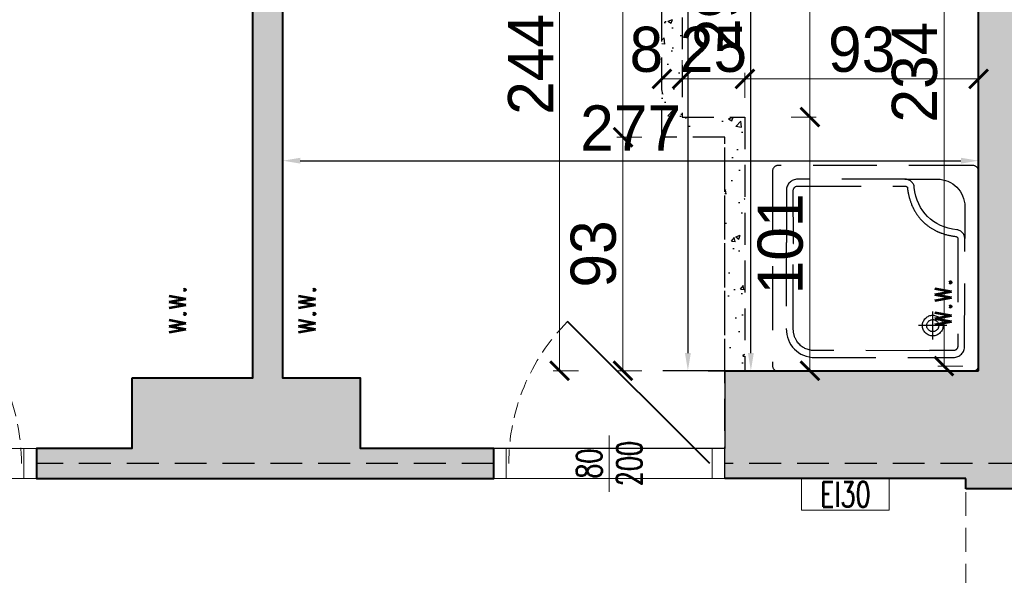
# Model space of a CAD drawing. Header units: millimetres. Extents: x 49320 to 60117, y -4209 to 20568.
# Tile 181 of 252: x 50574 to 50966, y 5811 to 6032. Entities that reach past the tile are written whole.
import ezdxf
from ezdxf.enums import TextEntityAlignment as Align

# ---------------------------------------------------------------- set-up
doc = ezdxf.new("R2010")
doc.units = ezdxf.units.MM
for name, pattern in [('CONTINOUS', [0]), ('DASHED', [19.05, 12.7, -6.35]), ('Kreski-Krotkie', [4.7625, 3.175, -1.5875])]:
    doc.linetypes.add(name, pattern=pattern)
doc.layers.add('_AA powierzchnia', color=3, linetype='Continuous', lineweight=25, plot=False)
doc.layers.add('_HD-POMOC_1', color=251, linetype='Continuous', lineweight=0, plot=False)
for name, color, linetype, lineweight, true_color in [('_AA rozbiórki', 7, 'DASHED', 25, 0xc73200), ('_AA rozbiórki WYMIARY', 7, 'CONTINOUS', 18, 0xd13400), ('_HD-KRESKOWANIE_PEŁNE', 7, 'Continuous', 0, 0xbfbfbf), ('_HD-PRZEKRÓJ_BUDOWLANA', 7, 'Continuous', 40, 0x616161)]:
    doc.layers.add(name, color=color, linetype=linetype, lineweight=lineweight, true_color=true_color)
for name, color, linetype, lineweight in [('_AA wymiary', 7, 'Continuous', 13), ('_HD-DREWNO_PRZEKRÓJ', 251, 'Continuous', 40), ('_HD-DREWNO_PRZERYW', 251, 'Kreski-Krotkie', 9), ('_HD-DREWNO_WIDOK', 251, 'Continuous', 18), ('_HD-INWENTARYZACJA_PRZERYW', 251, 'Kreski-Krotkie', 9), ('_HD-INWENTARYZACJA_WIDOK', 251, 'Continuous', 18), ('_HD-OPISY', 251, 'Continuous', 0), ('_HD-PPOŻ030', 251, 'DASHED', 40), ('_HD-PPOŻ_WIDOK', 251, 'Continuous', 18), ('_HD-WENTYLACJA', 251, 'Continuous', 0)]:
    doc.layers.add(name, color=color, linetype=linetype, lineweight=lineweight)
doc.layers.add('_mt_wymiary konstr', color=3, linetype='Continuous')
doc.styles.add('_HD_Romans', font='romans.shx', dxfattribs={"width": 0.7, "height": 18})
doc.dimstyles.new('_HD_050_BET_CM', dxfattribs={"dimtxt": 10, "dimasz": 7.5, "dimexe": 2.5, "dimexo": 5, "dimgap": 2.5, "dimtad": 1, "dimdec": 1, "dimrnd": 0.5, "dimtxsty": 'Standard', "dimblk": 'ARCHTICK', "dimcen": 1.25, "dimclre": 208, "dimclrt": 256, "dimadec": 1, "dimazin": 0, "dimtfac": 1, "dimtdec": 1, "dimtix": 1, "dimtmove": 1, "dimatfit": 0, "dimldrblk": 'ARCHTICK', "dimfxl": 7.5, "dimfxlon": 1, "dimlwd": -1, "dimlwe": -1, "dimarcsym": 0})
doc.dimstyles.new('k100', dxfattribs={"dimtxt": 18, "dimasz": 7, "dimexe": 10, "dimexo": 20, "dimgap": 4, "dimtad": 1, "dimdec": 1, "dimrnd": 0.5, "dimzin": 9, "dimdsep": 46, "dimtxsty": 'Standard', "dimcen": 12.534, "dimclrd": 256, "dimclre": 256, "dimclrt": 7, "dimadec": 0, "dimazin": 0, "dimtfac": 1, "dimtdec": 1, "dimtmove": 2, "dimatfit": 3, "dimfxl": 30, "dimfxlon": 1, "dimtolj": 1, "dimtzin": 0, "dimarcsym": 0})

# ---------------------------------------------------------------- blocks, each defined once
blk = doc.blocks.new('*U18')
at = {"layer": '_HD-DREWNO_PRZEKRÓJ'}
blk.add_line((6, 0), (62.57, 56.57), dxfattribs=at)
at = {"layer": '_HD-DREWNO_PRZERYW', "ltscale": 2}
blk.add_arc((6, 0), 80, 0, 45, dxfattribs=at)
at = {"layer": '_HD-DREWNO_WIDOK'}
for points in [[(0, 6), (5, 6), (5, -6), (0, -6)], [(87, 6), (92, 6), (92, -6), (87, -6)]]:
    blk.add_lwpolyline(points, close=True, dxfattribs=at)
at = {"layer": '_HD-OPISY'}
blk.add_line((46, -11.25), (46, 11.25), dxfattribs=at)
at = {"layer": '_HD-OPISY', "style": '_HD_Romans', "width": 0.7}
blk.add_attdef('SZEROKOŚĆ', text='', height=10, rotation=90, dxfattribs=at).set_placement((46, 0), align=Align.BOTTOM_CENTER)
blk.add_attdef('WYSOKOŚĆ', text='', height=10, rotation=90, dxfattribs=at).set_placement((49, 0), align=Align.TOP_CENTER)
blk = doc.blocks.new('*U19')
at = {"layer": '_HD-DREWNO_PRZEKRÓJ'}
blk.add_line((86, 0), (29.43, 56.57), dxfattribs=at)
at = {"layer": '_HD-DREWNO_PRZERYW', "ltscale": 2}
blk.add_arc((86, 0), 80, 135, 180, dxfattribs=at)
at = {"layer": '_HD-DREWNO_WIDOK'}
for points in [[(5, 6), (0, 6), (0, -6), (5, -6)], [(92, 6), (87, 6), (87, -6), (92, -6)]]:
    blk.add_lwpolyline(points, close=True, dxfattribs=at)
at = {"layer": '_HD-OPISY'}
blk.add_line((46, -11.25), (46, 11.25), dxfattribs=at)
at = {"layer": '_HD-OPISY', "style": '_HD_Romans', "width": 0.7}
blk.add_attdef('SZEROKOŚĆ', text='', height=10, rotation=90, dxfattribs=at).set_placement((46, 0), align=Align.BOTTOM_CENTER)
blk.add_attdef('WYSOKOŚĆ', text='', height=10, rotation=90, dxfattribs=at).set_placement((49, 0), align=Align.TOP_CENTER)
blk = doc.blocks.new('*U5')
at = {"layer": '_HD-WENTYLACJA'}
blk.add_lwpolyline([(0, 0, 0, 12, 0), (20, 0, 0, 0, 0), (84.48, 0, 0, 0, 0)], format="xyseb", dxfattribs=at)
at = {"layer": '_HD-WENTYLACJA', "style": '_HD_Romans', "width": 0.7}
blk.add_attdef('WENTYLACJA', (35, 5), '', height=20, dxfattribs=at)
blk = doc.blocks.new('_ArchTick')
at = {"color": 0, "linetype": 'ByBlock', "const_width": 0.15}
blk.add_lwpolyline([(-0.5, -0.5), (0.5, 0.5)], dxfattribs=at)
blk = doc.blocks.new('*D1202')
at = {"layer": '_AA rozbiórki WYMIARY', "color": 208, "ltscale": 3}
for p, q in [((50678.58, 6082.36), (50678.58, 6092.36)), ((50829.58, 6082.36), (50829.58, 6092.36))]:
    blk.add_line(p, q, dxfattribs=at)
at = {"layer": '_AA rozbiórki WYMIARY', "ltscale": 3}
blk.add_line((50829.58, 6089.86), (50678.58, 6089.86), dxfattribs=at)
at = {"layer": 'Defpoints', "color": 0}
for p in [(50678.58, 6089.86), (50678.58, 5985.3), (50829.58, 5985.3)]:
    blk.add_point(p, dxfattribs=at)
at = {"layer": '_AA rozbiórki WYMIARY', "linetype": 'ByBlock', "xscale": 7.5, "yscale": 7.5, "zscale": 7.5, "rotation": 180}
blk.add_blockref('_ArchTick', (50678.58, 6089.86), dxfattribs=at)
at = {"layer": '_AA rozbiórki WYMIARY', "linetype": 'ByBlock', "xscale": 7.5, "yscale": 7.5, "zscale": 7.5}
blk.add_blockref('_ArchTick', (50829.58, 6089.86), dxfattribs=at)
at = {"layer": '_AA rozbiórki WYMIARY', "insert": (50754.08, 6101.36), "char_height": 18, "attachment_point": 5, "style": '_HD_Romans'}
blk.add_mtext('151', dxfattribs=at)
blk = doc.blocks.new('*D1315')
at = {"layer": '_AA rozbiórki WYMIARY', "color": 208, "ltscale": 3}
for p, q in [((50821.54, 6136.3), (50811.54, 6136.3)), ((50821.54, 5985.3), (50811.54, 5985.3))]:
    blk.add_line(p, q, dxfattribs=at)
at = {"layer": '_AA rozbiórki WYMIARY', "ltscale": 3}
blk.add_line((50814.04, 6136.3), (50814.04, 5985.3), dxfattribs=at)
at = {"layer": 'Defpoints', "color": 0}
for p in [(50829.58, 6136.3), (50814.04, 5985.3), (50829.58, 5985.3)]:
    blk.add_point(p, dxfattribs=at)
at = {"layer": '_AA rozbiórki WYMIARY', "linetype": 'ByBlock', "xscale": 7.5, "yscale": 7.5, "zscale": 7.5}
for p, rotation in [((50814.04, 6136.3), 90), ((50814.04, 5985.3), 270)]:
    blk.add_blockref('_ArchTick', p, dxfattribs=dict(at, rotation=rotation))
at = {"layer": '_AA rozbiórki WYMIARY', "insert": (50802.35, 6060.8), "char_height": 18, "attachment_point": 5, "rotation": 90}
blk.add_mtext('151', dxfattribs=at)
blk = doc.blocks.new('*D1316')
at = {"layer": '_AA rozbiórki WYMIARY', "color": 208, "ltscale": 3}
for p, q in [((50821.54, 5985.3), (50811.54, 5985.3)), ((50821.54, 5892.3), (50811.54, 5892.3))]:
    blk.add_line(p, q, dxfattribs=at)
at = {"layer": '_AA rozbiórki WYMIARY', "ltscale": 3}
blk.add_line((50814.04, 5985.3), (50814.04, 5892.3), dxfattribs=at)
at = {"layer": 'Defpoints', "color": 0}
for p in [(50829.58, 5985.3), (50814.04, 5892.3), (50854.58, 5892.3)]:
    blk.add_point(p, dxfattribs=at)
at = {"layer": '_AA rozbiórki WYMIARY', "linetype": 'ByBlock', "xscale": 7.5, "yscale": 7.5, "zscale": 7.5}
for p, rotation in [((50814.04, 5985.3), 90), ((50814.04, 5892.3), 270)]:
    blk.add_blockref('_ArchTick', p, dxfattribs=dict(at, rotation=rotation))
at = {"layer": '_AA rozbiórki WYMIARY', "insert": (50802.34, 5938.8), "char_height": 18, "attachment_point": 5, "rotation": 90}
blk.add_mtext('93', dxfattribs=at)
blk = doc.blocks.new('*D1317')
at = {"layer": '_AA rozbiórki WYMIARY', "color": 208, "ltscale": 3}
for p, q in [((50796.3, 6136.3), (50786.3, 6136.3)), ((50796.3, 5892.3), (50786.3, 5892.3))]:
    blk.add_line(p, q, dxfattribs=at)
at = {"layer": '_AA rozbiórki WYMIARY', "ltscale": 3}
blk.add_line((50788.8, 5892.3), (50788.8, 6136.3), dxfattribs=at)
at = {"layer": 'Defpoints', "color": 0}
for p in [(50788.8, 6136.3), (50829.58, 6136.3), (50854.58, 5892.3)]:
    blk.add_point(p, dxfattribs=at)
at = {"layer": '_AA rozbiórki WYMIARY', "linetype": 'ByBlock', "xscale": 7.5, "yscale": 7.5, "zscale": 7.5}
for p, rotation in [((50788.8, 6136.3), 90), ((50788.8, 5892.3), 270)]:
    blk.add_blockref('_ArchTick', p, dxfattribs=dict(at, rotation=rotation))
at = {"layer": '_AA rozbiórki WYMIARY', "insert": (50777.27, 6014.3), "char_height": 18, "attachment_point": 5, "rotation": 90}
blk.add_mtext('244', dxfattribs=at)
blk = doc.blocks.new('*D1318')
at = {"layer": '_AA rozbiórki WYMIARY', "color": 208, "ltscale": 3}
for p, q in [((50862.58, 6001.01), (50862.58, 6011.01)), ((50955.58, 6001.01), (50955.58, 6011.01))]:
    blk.add_line(p, q, dxfattribs=at)
at = {"layer": '_AA rozbiórki WYMIARY', "ltscale": 3}
blk.add_line((50862.58, 6008.51), (50955.58, 6008.51), dxfattribs=at)
at = {"layer": 'Defpoints', "color": 0}
for p in [(50955.58, 6008.51), (50862.58, 5993.3), (50955.58, 5993.3)]:
    blk.add_point(p, dxfattribs=at)
at = {"layer": '_AA rozbiórki WYMIARY', "linetype": 'ByBlock', "xscale": 7.5, "yscale": 7.5, "zscale": 7.5, "rotation": 180}
blk.add_blockref('_ArchTick', (50862.58, 6008.51), dxfattribs=at)
at = {"layer": '_AA rozbiórki WYMIARY', "linetype": 'ByBlock', "xscale": 7.5, "yscale": 7.5, "zscale": 7.5}
blk.add_blockref('_ArchTick', (50955.58, 6008.51), dxfattribs=at)
at = {"layer": '_AA rozbiórki WYMIARY', "insert": (50909.08, 6020.21), "char_height": 18, "attachment_point": 5}
blk.add_mtext('93', dxfattribs=at)
blk = doc.blocks.new('*D1319')
at = {"layer": '_AA rozbiórki WYMIARY', "color": 208, "ltscale": 3}
for p, q in [((50837.58, 6002.9), (50837.58, 6011.01)), ((50862.58, 6001.01), (50862.58, 6011.01))]:
    blk.add_line(p, q, dxfattribs=at)
at = {"layer": '_AA rozbiórki WYMIARY', "ltscale": 3}
for p, q in [((50837.58, 6008.51), (50830.08, 6008.51)), ((50837.58, 6008.51), (50862.58, 6008.51)), ((50862.58, 6008.51), (50870.08, 6008.51))]:
    blk.add_line(p, q, dxfattribs=at)
at = {"layer": 'Defpoints', "color": 0}
for p in [(50862.58, 6008.51), (50837.58, 5997.9), (50862.58, 5993.3)]:
    blk.add_point(p, dxfattribs=at)
at = {"layer": '_AA rozbiórki WYMIARY', "linetype": 'ByBlock', "xscale": 7.5, "yscale": 7.5, "zscale": 7.5}
blk.add_blockref('_ArchTick', (50837.58, 6008.51), dxfattribs=at)
at = {"layer": '_AA rozbiórki WYMIARY', "linetype": 'ByBlock', "xscale": 7.5, "yscale": 7.5, "zscale": 7.5, "rotation": 180}
blk.add_blockref('_ArchTick', (50862.58, 6008.51), dxfattribs=at)
at = {"layer": '_AA rozbiórki WYMIARY', "insert": (50850.08, 6020.2), "char_height": 18, "attachment_point": 5}
blk.add_mtext('25', dxfattribs=at)
blk = doc.blocks.new('*D1329')
at = {"layer": '_AA rozbiórki WYMIARY', "color": 208, "ltscale": 3}
for p, q in [((50880.95, 5993.3), (50890.95, 5993.3)), ((50880.95, 5892.3), (50890.95, 5892.3))]:
    blk.add_line(p, q, dxfattribs=at)
at = {"layer": '_AA rozbiórki WYMIARY', "ltscale": 3}
blk.add_line((50888.45, 5892.3), (50888.45, 5993.3), dxfattribs=at)
at = {"layer": 'Defpoints', "color": 0}
for p in [(50862.58, 5993.3), (50888.45, 5993.3), (50862.58, 5892.3)]:
    blk.add_point(p, dxfattribs=at)
at = {"layer": '_AA rozbiórki WYMIARY', "linetype": 'ByBlock', "xscale": 7.5, "yscale": 7.5, "zscale": 7.5}
for p, rotation in [((50888.45, 5993.3), 90), ((50888.45, 5892.3), 270)]:
    blk.add_blockref('_ArchTick', p, dxfattribs=dict(at, rotation=rotation))
at = {"layer": '_AA rozbiórki WYMIARY', "insert": (50876.76, 5942.8), "char_height": 18, "attachment_point": 5, "rotation": 90}
blk.add_mtext('101', dxfattribs=at)
blk = doc.blocks.new('*D1330')
at = {"layer": '_AA rozbiórki WYMIARY', "color": 208, "ltscale": 3}
for p, q in [((50880.95, 6128.3), (50890.95, 6128.3)), ((50880.95, 5993.3), (50890.95, 5993.3))]:
    blk.add_line(p, q, dxfattribs=at)
at = {"layer": '_AA rozbiórki WYMIARY', "ltscale": 3}
blk.add_line((50888.45, 5993.3), (50888.45, 6128.3), dxfattribs=at)
at = {"layer": 'Defpoints', "color": 0}
for p in [(50837.58, 6128.3), (50888.45, 6128.3), (50862.58, 5993.3)]:
    blk.add_point(p, dxfattribs=at)
at = {"layer": '_AA rozbiórki WYMIARY', "linetype": 'ByBlock', "xscale": 7.5, "yscale": 7.5, "zscale": 7.5}
for p, rotation in [((50888.45, 6128.3), 90), ((50888.45, 5993.3), 270)]:
    blk.add_blockref('_ArchTick', p, dxfattribs=dict(at, rotation=rotation))
at = {"layer": '_AA rozbiórki WYMIARY', "insert": (50876.76, 6060.8), "char_height": 18, "attachment_point": 5, "rotation": 90}
blk.add_mtext('135', dxfattribs=at)
blk = doc.blocks.new('*D1331')
at = {"layer": '_AA rozbiórki WYMIARY', "color": 208, "ltscale": 3}
for p, q in [((50949.37, 6128.3), (50939.37, 6128.3)), ((50949.37, 5894.14), (50939.37, 5894.14))]:
    blk.add_line(p, q, dxfattribs=at)
at = {"layer": '_AA rozbiórki WYMIARY', "ltscale": 3}
blk.add_line((50941.87, 5894.14), (50941.87, 6128.3), dxfattribs=at)
at = {"layer": 'Defpoints', "color": 0}
for p in [(50941.87, 6128.3), (50955.57, 6128.3), (50955.57, 5894.14)]:
    blk.add_point(p, dxfattribs=at)
at = {"layer": '_AA rozbiórki WYMIARY', "linetype": 'ByBlock', "xscale": 7.5, "yscale": 7.5, "zscale": 7.5}
for p, rotation in [((50941.87, 6128.3), 90), ((50941.87, 5894.14), 270)]:
    blk.add_blockref('_ArchTick', p, dxfattribs=dict(at, rotation=rotation))
at = {"layer": '_AA rozbiórki WYMIARY', "insert": (50930.18, 6011.22), "char_height": 18, "attachment_point": 5, "rotation": 90}
blk.add_mtext('234', dxfattribs=at)
blk = doc.blocks.new('*D1335')
at = {"layer": '_AA rozbiórki WYMIARY', "color": 208, "ltscale": 3}
for p, q in [((50829.58, 6016.01), (50829.58, 6006.01)), ((50837.58, 6016.01), (50837.58, 6006.01))]:
    blk.add_line(p, q, dxfattribs=at)
at = {"layer": '_AA rozbiórki WYMIARY', "ltscale": 3}
blk.add_line((50829.58, 6008.51), (50837.58, 6008.51), dxfattribs=at)
at = {"layer": 'Defpoints', "color": 0}
for p in [(50829.58, 6031.51), (50837.58, 6031.51), (50837.58, 6008.51)]:
    blk.add_point(p, dxfattribs=at)
at = {"layer": '_AA rozbiórki WYMIARY', "linetype": 'ByBlock', "xscale": 7.5, "yscale": 7.5, "zscale": 7.5, "rotation": 180}
blk.add_blockref('_ArchTick', (50829.58, 6008.51), dxfattribs=at)
at = {"layer": '_AA rozbiórki WYMIARY', "linetype": 'ByBlock', "xscale": 7.5, "yscale": 7.5, "zscale": 7.5}
blk.add_blockref('_ArchTick', (50837.58, 6008.51), dxfattribs=at)
at = {"layer": '_AA rozbiórki WYMIARY', "insert": (50823.36, 6020.2), "char_height": 18, "attachment_point": 5}
blk.add_mtext('8', dxfattribs=at)
blk = doc.blocks.new('*D1340')
at = {"layer": '_mt_wymiary konstr', "lineweight": -2}
for p, q in [((50678.58, 6005.95), (50678.58, 5965.95)), ((50955.57, 6005.95), (50955.57, 5965.95)), ((50685.58, 5975.95), (50948.57, 5975.95))]:
    blk.add_line(p, q, dxfattribs=at)
at = {"layer": '_mt_wymiary konstr'}
for points in [[(50685.58, 5977.12), (50685.58, 5974.79), (50678.58, 5975.95)], [(50948.57, 5974.79), (50948.57, 5977.12), (50955.57, 5975.95)]]:
    blk.add_solid(points, dxfattribs=at)
at = {"layer": 'Defpoints', "color": 0}
for p in [(50678.58, 6029.73), (50955.57, 6029.72), (50955.57, 5975.95)]:
    blk.add_point(p, dxfattribs=at)
at = {"layer": '_mt_wymiary konstr', "color": 7, "insert": (50817.08, 5988.99), "char_height": 18, "attachment_point": 5}
blk.add_mtext('\\A1;277', dxfattribs=at)
blk = doc.blocks.new('*D1341')
at = {"layer": '_mt_wymiary konstr', "lineweight": -2}
for p, q in [((50894.97, 6186.3), (50854.97, 6186.3)), ((50864.97, 5899.3), (50864.97, 6179.3)), ((50847.96, 5892.3), (50854.97, 5892.3))]:
    blk.add_line(p, q, dxfattribs=at)
at = {"layer": '_mt_wymiary konstr'}
for points in [[(50866.14, 6179.3), (50863.8, 6179.3), (50864.97, 6186.3)], [(50863.8, 5899.3), (50866.14, 5899.3), (50864.97, 5892.3)]]:
    blk.add_solid(points, dxfattribs=at)
at = {"layer": 'Defpoints', "color": 0}
for p in [(50864.97, 6186.3), (50958.58, 6186.3), (50867.96, 5892.3)]:
    blk.add_point(p, dxfattribs=at)
at = {"layer": '_mt_wymiary konstr', "color": 7, "insert": (50851.78, 6039.3), "char_height": 18, "attachment_point": 5, "rotation": 90}
blk.add_mtext('\\A1;294', dxfattribs=at)
blk = doc.blocks.new('*D1342')
at = {"layer": '_mt_wymiary konstr', "lineweight": -2}
for p, q in [((50869.89, 6501.3), (50829.89, 6501.3)), ((50839.89, 6494.3), (50839.89, 5899.3)), ((50869.89, 5892.3), (50829.89, 5892.3))]:
    blk.add_line(p, q, dxfattribs=at)
at = {"layer": '_mt_wymiary konstr'}
for points in [[(50841.06, 6494.3), (50838.73, 6494.3), (50839.89, 6501.3)], [(50838.73, 5899.3), (50841.06, 5899.3), (50839.89, 5892.3)]]:
    blk.add_solid(points, dxfattribs=at)
at = {"layer": 'Defpoints', "color": 0}
for p in [(50958.58, 6501.3), (50839.89, 5892.3), (50955.58, 5892.3)]:
    blk.add_point(p, dxfattribs=at)
at = {"layer": '_mt_wymiary konstr', "color": 7, "insert": (50826.7, 6196.8), "char_height": 18, "attachment_point": 5, "rotation": 90}
blk.add_mtext('\\A1;609', dxfattribs=at)

msp = doc.modelspace()

# ---------------------------------------------------------------- hatches: boundary and pattern name
at = {"layer": '_AA rozbiórki'}
h = msp.add_hatch(dxfattribs=at)
h.set_pattern_fill('AR-CONC', color=256, scale=0.1)
h.set_pattern_definition([(50, (0, 3156.302), (18.218467, -1.5939086), [1.905, -20.955]), (355, (0, 3156.302), (-3.524342, 19.1056845), [1.524, -16.7640584]), (100.451445, (1.518, 3156.169), (14.694125, 17.511775), [1.619001, -17.8090245]), (46.1842, (0, 3161.382), (27.107904, -4.204233), [2.8575, -31.4325]), (96.63556, (2.26, 3161.03), (23.740413, 24.742612), [2.428502, -26.713561]), (351.18415, (0, 3161.382), (23.740413, 24.742612), [2.285997, -25.145973]), (21, (2.54, 3160.112), (15.161439, -10.22652), [1.905, -20.955]), (326, (2.54, 3160.112), (6.180203, 18.4187966), [1.524, -16.764]), (71.451445, (3.803, 3159.26), (21.341642, 8.192277), [1.619001, -17.808994]), (37.5, (0, 3156.3016), (0.3088603, 8.4555039), [0, -16.5608, 0, -17.018, 0, -16.8275]), (7.5, (0, 3156.302), (6.6819663, 10.0180575), [0, -9.7028, 0, -16.1798, 0, -6.4135]), (327.5, (-5.664, 3156.3016), (13.5590595, -0.5728744), [0, -6.35, 0, -19.812, 0, -26.289]), (317.5, (-8.204, 3156.302), (14.8129181, 2.542649), [0, -8.255, 0, -13.1572, 0, -18.669])])
h.paths.add_polyline_path([(50992.58, 6144.3), (51016.58, 6144.3), (51016.58, 6152.3), (50992.58, 6152.3)])
h.paths.add_polyline_path([(50935.58, 6136.3), (50955.58, 6136.3), (50955.58, 6128.3), (50935.58, 6128.3)])
h.paths.add_polyline_path([(51099.58, 6152.3), (51127.58, 6152.3), (51127.58, 5987.3), (51105.58, 5987.3), (51105.58, 5892.3), (51097.58, 5892.3), (51097.58, 5995.3), (51119.58, 5995.3), (51119.58, 6144.3), (51099.58, 6144.3)])
h.paths.add_polyline_path([(50829.58, 6136.3), (50852.58, 6136.3), (50852.58, 6128.3), (50837.58, 6128.3), (50837.58, 5993.3), (50862.58, 5993.3), (50862.58, 5892.3), (50854.58, 5892.3), (50854.58, 5985.3), (50829.58, 5985.3)])
at = {"layer": '_HD-KRESKOWANIE_PEŁNE', "ltscale": 1.5, "transparency": 33554687}
h = msp.add_hatch(color=256, dxfattribs=at)
h.dxf.hatch_style = 1
h.paths.add_polyline_path([(50743.58, 6501.3), (50678.58, 6501.3), (50678.58, 5889.3), (50709.58, 5889.3), (50709.58, 5861.3), (50762.58, 5861.3), (50762.58, 5849.3), (50580.58, 5849.3), (50580.58, 5861.3), (50618.58, 5861.3), (50618.58, 5889.3), (50666.58, 5889.3), (50666.58, 6501.3), (50603.58, 6501.3), (50603.58, 6556.3), (50743.58, 6556.3)])
h = msp.add_hatch(color=256, dxfattribs=at)
h.dxf.hatch_style = 1
h.paths.add_polyline_path([(50903.58, 6501.3), (50903.58, 6556.3), (51046.58, 6556.3), (51046.58, 6501.3), (50990.58, 6501.3), (50990.58, 6366.3), (50997.58, 6366.3), (50997.58, 6186.3), (50990.58, 6186.3), (50990.58, 6152.3), (50992.58, 6152.3), (50992.58, 6144.3), (50992.58, 6020.3), (50992.58, 5974.3), (50992.58, 5892.3), (51105.58, 5892.3), (51105.58, 5849.3), (50999.58, 5849.3), (50999.58, 5845.3), (50950.58, 5845.3), (50950.58, 5849.3), (50854.58, 5849.3), (50854.58, 5892.3), (50955.58, 5892.3), (50955.58, 6128.3), (50955.58, 6136.3), (50958.58, 6136.3), (50958.58, 6186.3), (50951.58, 6186.3), (50951.58, 6366.3), (50958.58, 6366.3), (50958.58, 6501.3)])

# ---------------------------------------------------------------- linework, layer by layer
at = {"layer": '_AA powierzchnia', "ltscale": 3}
msp.add_lwpolyline([(50678.58, 6501.3), (50958.58, 6501.3), (50958.58, 6366.3), (50951.58, 6366.3), (50951.62, 6186.3), (50958.58, 6186.3), (50958.58, 6136.3), (50958.58, 6136.3), (50955.58, 6136.3), (50955.57, 5892.29), (50854.58, 5892.31), (50854.58, 5861.3), (50709.58, 5861.3), (50709.58, 5889.3), (50678.58, 5889.3), (50678.58, 6501.3)], dxfattribs=at)
at = {"layer": '_AA rozbiórki'}
for p, q in [((50829.58, 5985.3), (50829.58, 6136.3)), ((50837.58, 6128.3), (50837.58, 5993.3)), ((50837.58, 5993.3), (50862.58, 5993.3)), ((50862.58, 5993.3), (50862.58, 5892.3)), ((50854.58, 5985.3), (50829.58, 5985.3)), ((50854.58, 5849.3), (50854.58, 5985.3))]:
    msp.add_line(p, q, dxfattribs=at)
msp.add_lwpolyline([(50829.58, 6136.3), (50852.58, 6136.3), (50852.58, 6128.3), (50837.58, 6128.3), (50837.58, 5993.3), (50862.58, 5993.3), (50862.58, 5892.3), (50854.58, 5892.3), (50854.58, 5985.3), (50829.58, 5985.3), (50829.58, 6136.3)], dxfattribs=at)
at = {"layer": '_AA rozbiórki', "ltscale": 2}
for points in [[(50953.27, 5974.07), (50875.81, 5974.07), (50875.58, 5974.06), (50875.35, 5974.02), (50875.14, 5973.96), (50874.93, 5973.88), (50874.73, 5973.78), (50874.55, 5973.67), (50874.38, 5973.53), (50874.22, 5973.38), (50874.08, 5973.22), (50873.96, 5973.04), (50873.85, 5972.85), (50873.75, 5972.65), (50873.68, 5972.44), (50873.63, 5972.22), (50873.59, 5971.99), (50873.58, 5894.38), (50873.59, 5894.15), (50873.63, 5893.93), (50873.68, 5893.72), (50873.76, 5893.51), (50873.85, 5893.31), (50873.96, 5893.11), (50874.09, 5892.94), (50874.23, 5892.77), (50874.39, 5892.62), (50874.56, 5892.48), (50874.74, 5892.36), (50874.94, 5892.26), (50875.14, 5892.18), (50875.36, 5892.12), (50875.58, 5892.09), (50953.27, 5892.07), (50953.51, 5892.08), (50953.74, 5892.12), (50953.96, 5892.18), (50954.17, 5892.25), (50954.37, 5892.35), (50954.56, 5892.47), (50954.74, 5892.6), (50954.9, 5892.75), (50955.05, 5892.91), (50955.19, 5893.09), (50955.3, 5893.28), (50955.4, 5893.48), (50955.48, 5893.69), (50955.54, 5893.91), (50955.57, 5894.14), (50955.58, 5971.76), (50955.57, 5972), (50955.54, 5972.24), (50955.48, 5972.46), (50955.4, 5972.67), (50955.31, 5972.87), (50955.19, 5973.06), (50955.06, 5973.24), (50954.91, 5973.4), (50954.74, 5973.55), (50954.57, 5973.68), (50954.38, 5973.8), (50954.17, 5973.89), (50953.96, 5973.97), (50953.74, 5974.03), (50953.51, 5974.06)], [(50936.5, 5897.57), (50945.6, 5897.57), (50946.07, 5897.59), (50946.51, 5897.66), (50946.95, 5897.78), (50947.36, 5897.93), (50947.75, 5898.13), (50948.12, 5898.37), (50948.47, 5898.63), (50948.79, 5898.93), (50949.08, 5899.26), (50949.33, 5899.61), (50949.56, 5899.99), (50949.75, 5900.39), (50949.9, 5900.81), (50950.01, 5901.25), (50950.07, 5901.69), (50950.1, 5944.9), (50950.08, 5945.25), (50950.04, 5945.59), (50949.96, 5945.92), (50949.86, 5946.22), (50949.74, 5946.51), (50949.59, 5946.77), (50949.41, 5947.02), (50949.21, 5947.25), (50949, 5947.47), (50948.76, 5947.66), (50948.5, 5947.84), (50948.23, 5948), (50947.94, 5948.14), (50947.63, 5948.27), (50947.31, 5948.38), (50946.98, 5948.47), (50945.21, 5948.73), (50943.53, 5949.11), (50941.94, 5949.6), (50940.43, 5950.2), (50939.02, 5950.9), (50937.69, 5951.72), (50936.46, 5952.64), (50935.33, 5953.66), (50934.3, 5954.79), (50933.37, 5956.01), (50932.54, 5957.32), (50931.81, 5958.73), (50931.2, 5960.23), (50930.69, 5961.82), (50930.29, 5963.5), (50930.01, 5965.26), (50929.99, 5965.62), (50929.92, 5965.96), (50929.82, 5966.29), (50929.67, 5966.6), (50929.5, 5966.89), (50929.29, 5967.17), (50929.05, 5967.42), (50928.8, 5967.66), (50928.52, 5967.87), (50928.22, 5968.05), (50927.9, 5968.21), (50927.58, 5968.35), (50927.25, 5968.45), (50926.91, 5968.53), (50926.57, 5968.58), (50883.6, 5968.6), (50883.14, 5968.57), (50882.69, 5968.51), (50882.26, 5968.39), (50881.85, 5968.24), (50881.45, 5968.05), (50881.08, 5967.83), (50880.74, 5967.57), (50880.42, 5967.28), (50880.13, 5966.96), (50879.87, 5966.61), (50879.65, 5966.24), (50879.46, 5965.84), (50879.31, 5965.42), (50879.19, 5964.99), (50879.13, 5964.53), (50879.1, 5943.36), (50879.07, 5943.36), (50879.07, 5909.1), (50879.12, 5907.91), (50879.29, 5906.76), (50879.55, 5905.65), (50879.91, 5904.59), (50880.37, 5903.58), (50880.92, 5902.62), (50881.56, 5901.73), (50882.27, 5900.92), (50883.07, 5900.17), (50883.95, 5899.51), (50884.89, 5898.93), (50885.91, 5898.45), (50886.98, 5898.06), (50888.12, 5897.78), (50889.32, 5897.61), (50936.5, 5897.55)], [(50947.35, 5901.97), (50947.32, 5901.79), (50947.28, 5901.62), (50947.23, 5901.46), (50947.16, 5901.31), (50947.08, 5901.17), (50946.99, 5901.03), (50946.89, 5900.9), (50946.78, 5900.79), (50946.66, 5900.68), (50946.53, 5900.59), (50946.39, 5900.51), (50946.24, 5900.44), (50946.08, 5900.38), (50945.92, 5900.34), (50945.74, 5900.31), (50936.13, 5900.32), (50936.13, 5900.28), (50890.07, 5900.29), (50889.11, 5900.39), (50888.64, 5900.48), (50888.19, 5900.58), (50887.75, 5900.71), (50887.32, 5900.85), (50886.91, 5901.01), (50886.51, 5901.19), (50886.13, 5901.39), (50885.76, 5901.61), (50885.4, 5901.84), (50885.05, 5902.1), (50884.72, 5902.38), (50884.4, 5902.68), (50884.08, 5903), (50883.79, 5903.35), (50883.5, 5903.71), (50883.22, 5904.1), (50883.08, 5904.35), (50882.94, 5904.59), (50882.81, 5904.83), (50882.7, 5905.07), (50882.59, 5905.32), (50882.48, 5905.56), (50882.39, 5905.81), (50882.3, 5906.06), (50882.22, 5906.31), (50882.15, 5906.56), (50882.08, 5906.82), (50882.02, 5907.08), (50881.97, 5907.35), (50881.92, 5907.62), (50881.88, 5907.89), (50881.8, 5909.14), (50881.81, 5943.02), (50881.87, 5943.02), (50881.84, 5964.03), (50881.85, 5964.23), (50881.88, 5964.42), (50881.92, 5964.59), (50881.98, 5964.76), (50882.05, 5964.92), (50882.14, 5965.07), (50882.23, 5965.21), (50882.34, 5965.34), (50882.47, 5965.45), (50882.6, 5965.55), (50882.75, 5965.64), (50882.9, 5965.72), (50883.07, 5965.78), (50883.25, 5965.82), (50883.44, 5965.85), (50926.33, 5965.86), (50926.38, 5965.86), (50926.44, 5965.85), (50926.51, 5965.83), (50926.58, 5965.81), (50926.66, 5965.79), (50926.73, 5965.76), (50926.81, 5965.72), (50926.88, 5965.69), (50926.96, 5965.65), (50927.02, 5965.6), (50927.09, 5965.56), (50927.14, 5965.51), (50927.19, 5965.46), (50927.23, 5965.4), (50927.26, 5965.35), (50927.27, 5965.29), (50927.29, 5965.14), (50927.3, 5964.99), (50927.32, 5964.85), (50927.34, 5964.7), (50927.35, 5964.56), (50927.37, 5964.41), (50927.39, 5964.27), (50927.42, 5964.12), (50927.44, 5963.98), (50927.46, 5963.83), (50927.48, 5963.69), (50927.51, 5963.55), (50927.53, 5963.4), (50927.56, 5963.26), (50927.61, 5962.97), (50927.68, 5962.67), (50927.74, 5962.38), (50927.81, 5962.09), (50927.88, 5961.8), (50927.96, 5961.52), (50928.04, 5961.24), (50928.11, 5960.95), (50928.2, 5960.67), (50928.28, 5960.39), (50928.37, 5960.11), (50928.46, 5959.83), (50928.55, 5959.55), (50928.65, 5959.27), (50928.75, 5958.99), (50928.86, 5958.71), (50928.96, 5958.43), (50929.03, 5958.27), (50929.1, 5958.12), (50929.17, 5957.96), (50929.24, 5957.8), (50929.32, 5957.65), (50929.39, 5957.49), (50929.46, 5957.34), (50929.54, 5957.19), (50929.61, 5957.03), (50929.69, 5956.88), (50929.76, 5956.73), (50929.84, 5956.58), (50929.92, 5956.42), (50930, 5956.27), (50930.08, 5956.12), (50930.16, 5955.97), (50930.31, 5955.72), (50930.46, 5955.48), (50930.61, 5955.25), (50930.76, 5955.01), (50930.92, 5954.78), (50931.07, 5954.55), (50931.23, 5954.33), (50931.39, 5954.1), (50931.56, 5953.88), (50931.72, 5953.66), (50931.89, 5953.44), (50932.06, 5953.22), (50932.24, 5953.01), (50932.42, 5952.79), (50932.6, 5952.58), (50932.79, 5952.36), (50932.91, 5952.24), (50933.03, 5952.12), (50933.14, 5952), (50933.26, 5951.88), (50933.38, 5951.77), (50933.5, 5951.65), (50933.62, 5951.54), (50933.74, 5951.42), (50933.86, 5951.31), (50933.98, 5951.2), (50934.1, 5951.08), (50934.22, 5950.97), (50934.35, 5950.86), (50934.47, 5950.75), (50934.6, 5950.64), (50934.73, 5950.53), (50934.95, 5950.35), (50935.18, 5950.18), (50935.41, 5950.01), (50935.63, 5949.85), (50935.86, 5949.69), (50936.09, 5949.53), (50936.32, 5949.38), (50936.55, 5949.22), (50936.78, 5949.07), (50937.02, 5948.93), (50937.26, 5948.78), (50937.5, 5948.64), (50937.74, 5948.5), (50937.99, 5948.36), (50938.24, 5948.23), (50938.49, 5948.09), (50938.65, 5948.02), (50938.8, 5947.94), (50938.96, 5947.87), (50939.12, 5947.8), (50939.28, 5947.73), (50939.43, 5947.66), (50939.59, 5947.59), (50939.75, 5947.53), (50939.91, 5947.46), (50940.07, 5947.39), (50940.23, 5947.33), (50940.39, 5947.27), (50940.55, 5947.2), (50940.71, 5947.14), (50940.87, 5947.08), (50941.03, 5947.02), (50941.37, 5946.91), (50941.7, 5946.8), (50942.04, 5946.7), (50942.37, 5946.61), (50942.71, 5946.52), (50943.04, 5946.43), (50943.37, 5946.35), (50943.71, 5946.27), (50944.04, 5946.2), (50944.38, 5946.13), (50944.72, 5946.06), (50945.06, 5946), (50945.4, 5945.94), (50945.75, 5945.88), (50946.09, 5945.83), (50946.44, 5945.79), (50946.53, 5945.76), (50946.62, 5945.73), (50946.7, 5945.7), (50946.78, 5945.67), (50946.86, 5945.64), (50946.93, 5945.6), (50947, 5945.56), (50947.07, 5945.52), (50947.13, 5945.47), (50947.18, 5945.42), (50947.23, 5945.36), (50947.27, 5945.29), (50947.31, 5945.22), (50947.33, 5945.14), (50947.35, 5945.06), (50947.36, 5902.19)]]:
    msp.add_lwpolyline(points, close=True, dxfattribs=at)
for points in [[(50926.28, 5968.6), (50939.18, 5968.6), (50940.3, 5968.54), (50941.38, 5968.38), (50942.43, 5968.11), (50943.44, 5967.74), (50944.4, 5967.29), (50945.3, 5966.74), (50946.15, 5966.11), (50946.93, 5965.41), (50947.64, 5964.63), (50948.27, 5963.79), (50948.82, 5962.88), (50949.28, 5961.93), (50949.65, 5960.92), (50949.93, 5959.87), (50950.09, 5958.77), (50950.15, 5944.9)], [(50937.36, 5904.74), (50937.36, 5915.93)], [(50940.27, 5913.16), (50940.56, 5912.83), (50940.81, 5912.5), (50941.02, 5912.14), (50941.19, 5911.78), (50941.33, 5911.4), (50941.42, 5911.02), (50941.48, 5910.64), (50941.5, 5910.25), (50941.49, 5909.87), (50941.44, 5909.49), (50941.35, 5909.12), (50941.22, 5908.76), (50941.06, 5908.41), (50940.87, 5908.07), (50940.64, 5907.76), (50940.37, 5907.46), (50940.04, 5907.16), (50939.69, 5906.9), (50939.33, 5906.67), (50938.96, 5906.49), (50938.58, 5906.35), (50938.19, 5906.24), (50937.79, 5906.17), (50937.4, 5906.15), (50937, 5906.16), (50936.61, 5906.21), (50936.23, 5906.3), (50935.85, 5906.43), (50935.48, 5906.61), (50935.13, 5906.82), (50934.79, 5907.07), (50934.47, 5907.36), (50934.18, 5907.68), (50933.93, 5908.02), (50933.72, 5908.37), (50933.54, 5908.74), (50933.41, 5909.12), (50933.32, 5909.5), (50933.27, 5909.89), (50933.26, 5910.29), (50933.28, 5910.68), (50933.35, 5911.08), (50933.46, 5911.47), (50933.6, 5911.85), (50933.79, 5912.22), (50934.01, 5912.58), (50934.27, 5912.93), (50934.58, 5913.26), (50934.87, 5913.53), (50935.18, 5913.76), (50935.52, 5913.95), (50935.87, 5914.11), (50936.23, 5914.24), (50936.6, 5914.33), (50936.98, 5914.38), (50937.36, 5914.39), (50937.75, 5914.37), (50938.13, 5914.31), (50938.52, 5914.22), (50938.89, 5914.08), (50939.25, 5913.91), (50939.61, 5913.7), (50939.95, 5913.45)], [(50937.37, 5907.86), (50937.12, 5907.88), (50936.89, 5907.91), (50936.66, 5907.97), (50936.44, 5908.05), (50936.23, 5908.15), (50936.03, 5908.27), (50935.85, 5908.41), (50935.68, 5908.57), (50935.52, 5908.74), (50935.39, 5908.92), (50935.27, 5909.12), (50935.17, 5909.33), (50935.08, 5909.55), (50935.03, 5909.77), (50934.99, 5910.01), (50934.98, 5910.26), (50934.99, 5910.5), (50935.03, 5910.74), (50935.08, 5910.97), (50935.17, 5911.19), (50935.27, 5911.4), (50935.39, 5911.59), (50935.52, 5911.78), (50935.68, 5911.95), (50935.85, 5912.1), (50936.03, 5912.24), (50936.23, 5912.36), (50936.44, 5912.46), (50936.66, 5912.54), (50936.89, 5912.6), (50937.12, 5912.64), (50937.37, 5912.65), (50937.61, 5912.64), (50937.85, 5912.6), (50938.08, 5912.54), (50938.3, 5912.46), (50938.51, 5912.36), (50938.7, 5912.24), (50938.89, 5912.1), (50939.06, 5911.95), (50939.21, 5911.78), (50939.35, 5911.59), (50939.47, 5911.4), (50939.57, 5911.19), (50939.65, 5910.97), (50939.71, 5910.74), (50939.74, 5910.5), (50939.76, 5910.26), (50939.74, 5910.01), (50939.71, 5909.77), (50939.65, 5909.55), (50939.57, 5909.33), (50939.47, 5909.12), (50939.35, 5908.92), (50939.21, 5908.74), (50939.06, 5908.57), (50938.89, 5908.41), (50938.7, 5908.27), (50938.51, 5908.15), (50938.3, 5908.05), (50938.08, 5907.97), (50937.85, 5907.91), (50937.61, 5907.88)], [(50942.95, 5910.29), (50931.68, 5910.29)]]:
    msp.add_lwpolyline(points, dxfattribs=at)
at = {"layer": '_HD-INWENTARYZACJA_PRZERYW', "ltscale": 3}
msp.add_lwpolyline([(50950.58, 5845.3), (50999.58, 5845.3), (50999.58, 5677.3), (50950.58, 5677.3)], close=True, dxfattribs=at)
at = {"layer": '_HD-INWENTARYZACJA_WIDOK', "ltscale": 1.5}
msp.add_lwpolyline([(50743.58, 6501.3), (50678.58, 6501.3), (50678.58, 5889.3), (50709.58, 5889.3), (50709.58, 5861.3), (50762.58, 5861.3), (50762.58, 5849.3), (50580.58, 5849.3), (50580.58, 5861.3), (50618.58, 5861.3), (50618.58, 5889.3), (50666.58, 5889.3), (50666.58, 6501.3), (50603.58, 6501.3), (50603.58, 6556.3), (50743.58, 6556.3)], close=True, dxfattribs=at)
at = {"layer": '_HD-OPISY'}
msp.add_lwpolyline([(50920.08, 5849.3), (50920.08, 5836.8), (50885.08, 5836.8), (50885.08, 5849.3)], close=True, dxfattribs=at)
at = {"layer": '_HD-POMOC_1', "ltscale": 1.5}
for points in [[(50417.58, 5861.3), (50618.58, 5861.3), (50618.58, 5889.3), (50666.58, 5889.3), (50666.58, 6501.3), (50386.58, 6501.3), (50386.58, 6342.3), (50392.58, 6342.3), (50392.58, 6114.3), (50386.58, 6114.3), (50386.58, 5889.3), (50417.58, 5889.3), (50417.58, 5861.3)], [(51546.58, 5849.3), (50999.58, 5849.3), (50999.58, 5845.3), (50950.58, 5845.3), (50950.58, 5849.3), (50398.58, 5849.3), (50398.58, 5846.3), (50349.58, 5846.3), (50349.58, 5849.3), (49793.58, 5849.3), (49793.58, 5673.3), (50349.58, 5673.3), (50349.58, 5677.3), (50398.58, 5677.3), (50398.58, 5673.3), (50950.58, 5673.3), (50950.58, 5677.3), (50999.58, 5677.3), (50999.58, 5673.3), (51546.58, 5673.3)]]:
    msp.add_lwpolyline(points, dxfattribs=at)
at = {"layer": '_HD-PPOŻ030', "lineweight": 25}
for points in [[(50762.58, 5855.3), (50580.58, 5855.3)], [(51105.58, 5855.3), (50854.58, 5855.3)]]:
    msp.add_lwpolyline(points, dxfattribs=at)
at = {"layer": '_HD-PRZEKRÓJ_BUDOWLANA', "ltscale": 1.5}
for p, q in [((50955.58, 5892.3), (50955.58, 6136.3)), ((50854.58, 5892.3), (50955.58, 5892.3)), ((50950.58, 5849.3), (50854.58, 5849.3)), ((50950.58, 5845.3), (50950.58, 5849.3)), ((50999.58, 5845.3), (50950.58, 5845.3))]:
    msp.add_line(p, q, dxfattribs=at)
msp.add_lwpolyline([(50618.58, 5889.3), (50618.58, 5861.3), (50580.58, 5861.3), (50580.58, 5849.3), (50762.58, 5849.3), (50762.58, 5861.3), (50709.58, 5861.3), (50709.58, 5889.3), (50678.58, 5889.3), (50678.58, 6501.3), (50743.58, 6501.3), (50743.58, 6528.3), (50746.58, 6528.3), (50746.58, 6556.3), (50600.58, 6556.3), (50600.58, 6528.3), (50603.58, 6528.3), (50603.58, 6501.3), (50666.58, 6501.3), (50666.58, 5889.3)], close=True, dxfattribs=at)

# ---------------------------------------------------------------- block references
at = {"layer": '_AA wymiary'}
for name, p in [('*U18', (50488.58, 5855.3)), ('*U19', (50762.58, 5855.3))]:
    msp.add_blockref(name, p, dxfattribs=at).add_auto_attribs({'SZEROKOŚĆ': '80', 'WYSOKOŚĆ': '200'})
at = {"layer": '_HD-WENTYLACJA', "xscale": 0.5, "yscale": 0.5, "zscale": 0.5, "rotation": 90.00000000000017}
for p in [(50947.37, 5892.3), (50642.58, 5889.3), (50694.08, 5889.3)]:
    msp.add_blockref('*U5', p, dxfattribs=at).add_auto_attribs({'WENTYLACJA': 'w.w.'})

# ---------------------------------------------------------------- texts
at = {"layer": '_HD-PPOŻ_WIDOK', "lineweight": 30, "style": '_HD_Romans', "width": 0.7}
msp.add_attdef('EI30', text='EI000', height=10, dxfattribs=at).set_placement((50902.58, 5843.05), align=Align.MIDDLE_CENTER)

# ---------------------------------------------------------------- dimensions: what is measured, and where the dimension line sits
at = {"layer": '_AA rozbiórki WYMIARY', "ltscale": 3}
for base, p1, p2, picture, middle in [((50788.8, 6136.3), (50854.58, 5892.3), (50829.58, 6136.3), '*D1317', (50777.27, 6014.3)), ((50814.04, 5985.3), (50829.58, 6136.3), (50829.58, 5985.3), '*D1315', (50802.35, 6060.8)), ((50888.45, 6128.3), (50862.58, 5993.3), (50837.58, 6128.3), '*D1330', (50876.76, 6060.8)), ((50941.87, 6128.3), (50955.57, 5894.14), (50955.57, 6128.3), '*D1331', (50930.18, 6011.22)), ((50888.45, 5993.3), (50862.58, 5892.3), (50862.58, 5993.3), '*D1329', (50876.76, 5942.8)), ((50814.04, 5892.3), (50829.58, 5985.3), (50854.58, 5892.3), '*D1316', (50802.34, 5938.8))]:
    dim = msp.add_linear_dim(base=base, p1=p1, p2=p2, angle=90, dimstyle='_HD_050_BET_CM', override={"dimtxt": 18, "dimclrd": 256}, dxfattribs=at)
    dim.commit()
    dim.dimension.update_dxf_attribs({"geometry": picture, "text_midpoint": middle})
for base, p1, p2, override, picture, middle in [((50678.58, 6089.86), (50829.58, 5985.3), (50678.58, 5985.3), {"dimtxt": 18, "dimtxsty": '_HD_Romans', "dimclrd": 256, "dimldrblk": 'ArchTick'}, '*D1202', (50754.08, 6101.36)), ((50862.58, 6008.51), (50837.58, 5997.9), (50862.58, 5993.3), {"dimtxt": 18, "dimclrd": 256}, '*D1319', (50850.08, 6020.2)), ((50955.58, 6008.51), (50862.58, 5993.3), (50955.58, 5993.3), {"dimtxt": 18, "dimclrd": 256}, '*D1318', (50909.08, 6020.21))]:
    dim = msp.add_linear_dim(base=base, p1=p1, p2=p2, dimstyle='_HD_050_BET_CM', override=override, dxfattribs=at)
    dim.commit()
    dim.dimension.update_dxf_attribs({"geometry": picture, "text_midpoint": middle})
dim = msp.add_linear_dim(base=(50837.58, 6008.51), p1=(50829.58, 6031.51), p2=(50837.58, 6031.51), dimstyle='_HD_050_BET_CM', override={"dimtxt": 18, "dimclrd": 256}, dxfattribs=at)
dim.commit()
dim.dimension.update_dxf_attribs({"geometry": '*D1335', "text_midpoint": (50823.36, 6008.51), "dimtype": 160})
at = {"layer": '_mt_wymiary konstr'}
for base, p1, p2, picture, middle in [((50839.89, 5892.3), (50958.58, 6501.3), (50955.58, 5892.3), '*D1342', (50826.7, 6196.8)), ((50864.97, 6186.3), (50867.96, 5892.3), (50958.58, 6186.3), '*D1341', (50851.78, 6039.3))]:
    dim = msp.add_linear_dim(base=base, p1=p1, p2=p2, angle=90, dimstyle='k100', dxfattribs=at)
    dim.commit()
    dim.dimension.update_dxf_attribs({"geometry": picture, "text_midpoint": middle})
dim = msp.add_linear_dim(base=(50955.57, 5975.95), p1=(50678.58, 6029.73), p2=(50955.57, 6029.72), dimstyle='k100', dxfattribs=at)
dim.commit()
dim.dimension.update_dxf_attribs({"geometry": '*D1340', "text_midpoint": (50817.08, 5988.99)})

doc.saveas('drawing.dxf')
